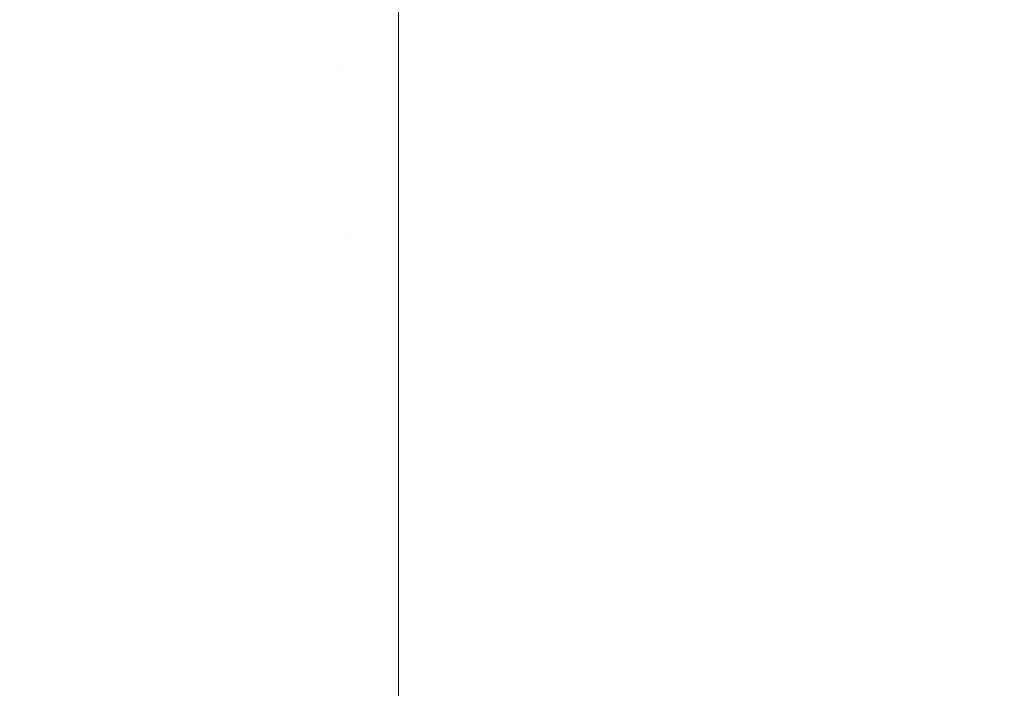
# Model space of a CAD drawing. Header units: centimetres. Extents: x -26 to 27.3, y -25.9 to -24.1.
# Tile 39 of 224: x -25.9262 to -25.9035, y -24.1445 to -24.1292. Entities that reach past the tile are written whole.
import ezdxf

# ---------------------------------------------------------------- set-up
doc = ezdxf.new("R2010")
doc.units = ezdxf.units.CM
doc.header["$LTSCALE"] = 2.54
doc.layers.add('Lucido design-1', color=7, linetype='Continuous')

# ---------------------------------------------------------------- blocks, each defined once
blk = doc.blocks.new('Gruppo-7-1')
at = {"color": 7, "linetype": 'Continuous', "lineweight": 9}
for points, invisible_edges in [([(-25.921725, -24.126755, 1181.628471), (-25.920315, -24.126605, 1181.628471), (-25.919991, -24.130415, 1181.627202), (-25.921239, -24.130548, 1181.627202)], 15), ([(-25.920035, -24.130713, 1182.418342), (-25.91876, -24.130629, 1182.418342), (-25.918937, -24.12657, 1182.417002), (-25.920389, -24.126665, 1182.417002)], 15), ([(-25.920315, -24.126605, 1181.628471), (-25.9189, -24.126515, 1181.628471), (-25.918737, -24.130335, 1181.627202), (-25.919991, -24.130415, 1181.627202)], 15), ([(-25.917482, -24.129822, 1182.418085), (-25.917482, -24.126538, 1182.417002), (-25.918937, -24.12657, 1182.417002), (-25.91876, -24.130629, 1182.418342)], 14), ([(-25.918737, -24.130335, 1181.627202), (-25.9189, -24.126515, 1181.628471), (-25.917482, -24.126485, 1181.628471), (-25.917482, -24.12982, 1181.627364)], 11), ([(-8.217482, -24.126485, 1181.628471), (-8.217482, -24.12982, 1181.627364), (-25.917482, -24.12982, 1181.627364), (-25.917482, -24.126485, 1181.628471)], 10), ([(-25.917482, -24.126538, 1182.417002), (-25.917482, -24.129822, 1182.418085), (27.182518, -24.129822, 1182.418085), (27.182518, -24.126538, 1182.417002)], 10), ([(-25.922568, -24.131046, 1182.418342), (-25.921305, -24.130852, 1182.418342), (-25.921835, -24.126824, 1182.417002), (-25.923273, -24.127045, 1182.417002)], 15), ([(-25.923127, -24.126965, 1181.628471), (-25.921725, -24.126755, 1181.628471), (-25.921239, -24.130548, 1181.627202), (-25.922481, -24.130733, 1181.627202)], 15), ([(-25.921305, -24.130852, 1182.418342), (-25.920035, -24.130713, 1182.418342), (-25.920389, -24.126665, 1182.417002), (-25.921835, -24.126824, 1182.417002)], 15), ([(-25.923821, -24.131295, 1182.418342), (-25.922568, -24.131046, 1182.418342), (-25.923273, -24.127045, 1182.417002), (-25.9247, -24.127329, 1182.417002)], 15), ([(-25.924519, -24.127234, 1181.628471), (-25.923127, -24.126965, 1181.628471), (-25.922481, -24.130733, 1181.627202), (-25.923714, -24.130972, 1181.627202)], 15), ([(-25.925899, -24.127563, 1181.628471), (-25.924519, -24.127234, 1181.628471), (-25.923714, -24.130972, 1181.627202), (-25.924936, -24.131262, 1181.627202)], 15), ([(-25.925062, -24.131599, 1182.418342), (-25.923821, -24.131295, 1182.418342), (-25.9247, -24.127329, 1182.417002), (-25.926114, -24.127675, 1182.417002)], 15), ([(-25.926289, -24.131957, 1182.418342), (-25.925062, -24.131599, 1182.418342), (-25.926114, -24.127675, 1182.417002), (-25.92751, -24.128082, 1182.417002)], 15), ([(-25.927263, -24.127949, 1181.628471), (-25.925899, -24.127563, 1181.628471), (-25.924936, -24.131262, 1181.627202), (-25.926144, -24.131605, 1181.627202)], 15), ([(-25.92861, -24.128393, 1181.628471), (-25.927263, -24.127949, 1181.628471), (-25.926144, -24.131605, 1181.627202), (-25.927336, -24.131998, 1181.627202)], 15), ([(-25.91876, -24.130629, 1182.418342), (-25.917482, -24.130601, 1182.418342), (-25.917482, -24.129822, 1182.418085)], 9), ([(-25.917482, -24.12982, 1181.627364), (-25.917482, -24.130308, 1181.627202), (-25.918737, -24.130335, 1181.627202)], 10), ([(-25.917482, -24.130308, 1181.627202), (-25.917482, -24.12982, 1181.627364), (-8.217482, -24.12982, 1181.627364), (-8.217482, -24.130308, 1181.627202)], 10), ([(27.182518, -24.130601, 1182.418342), (27.182518, -24.129822, 1182.418085), (-25.917482, -24.129822, 1182.418085), (-25.917482, -24.130601, 1182.418342)], 10), ([(-25.921239, -24.130548, 1181.627202), (-25.919991, -24.130415, 1181.627202), (-25.919663, -24.134267, 1181.62609), (-25.920748, -24.134383, 1181.62609)], 15), ([(-25.919991, -24.130415, 1181.627202), (-25.918737, -24.130335, 1181.627202), (-25.918573, -24.134198, 1181.62609), (-25.919663, -24.134267, 1181.62609)], 15), ([(-25.918573, -24.134198, 1181.62609), (-25.918737, -24.130335, 1181.627202), (-25.917482, -24.130308, 1181.627202), (-25.917482, -24.134007, 1181.626138)], 11), ([(-8.217482, -24.130308, 1181.627202), (-8.217482, -24.134007, 1181.626138), (-25.917482, -24.134007, 1181.626138), (-25.917482, -24.130308, 1181.627202)], 10), ([(-25.922481, -24.130733, 1181.627202), (-25.921239, -24.130548, 1181.627202), (-25.920748, -24.134383, 1181.62609), (-25.921828, -24.134544, 1181.62609)], 15), ([(-25.919675, -24.13482, 1182.419509), (-25.91858, -24.134748, 1182.419509), (-25.91876, -24.130629, 1182.418342), (-25.920035, -24.130713, 1182.418342)], 15), ([(-25.917482, -24.13401, 1182.419307), (-25.917482, -24.130601, 1182.418342), (-25.91876, -24.130629, 1182.418342), (-25.91858, -24.134748, 1182.419509)], 14), ([(-25.917482, -24.130601, 1182.418342), (-25.917482, -24.13401, 1182.419307), (27.182518, -24.13401, 1182.419307), (27.182518, -24.130601, 1182.418342)], 10), ([(-25.923714, -24.130972, 1181.627202), (-25.922481, -24.130733, 1181.627202), (-25.921828, -24.134544, 1181.62609), (-25.922899, -24.134752, 1181.62609)], 15), ([(-25.921852, -24.135106, 1182.419509), (-25.920767, -24.134939, 1182.419509), (-25.921305, -24.130852, 1182.418342), (-25.922568, -24.131046, 1182.418342)], 15), ([(-25.920767, -24.134939, 1182.419509), (-25.919675, -24.13482, 1182.419509), (-25.920035, -24.130713, 1182.418342), (-25.921305, -24.130852, 1182.418342)], 15), ([(-25.924936, -24.131262, 1181.627202), (-25.923714, -24.130972, 1181.627202), (-25.922899, -24.134752, 1181.62609), (-25.923961, -24.135004, 1181.62609)], 15), ([(-25.922929, -24.13532, 1182.419509), (-25.921852, -24.135106, 1182.419509), (-25.922568, -24.131046, 1182.418342), (-25.923821, -24.131295, 1182.418342)], 15), ([(-25.926144, -24.131605, 1181.627202), (-25.924936, -24.131262, 1181.627202), (-25.923961, -24.135004, 1181.62609), (-25.925012, -24.135302, 1181.62609)], 15), ([(-25.923995, -24.135581, 1182.419509), (-25.922929, -24.13532, 1182.419509), (-25.923821, -24.131295, 1182.418342), (-25.925062, -24.131599, 1182.418342)], 15), ([(-25.927336, -24.131998, 1181.627202), (-25.926144, -24.131605, 1181.627202), (-25.925012, -24.135302, 1181.62609), (-25.926048, -24.135643, 1181.62609)], 15), ([(-25.925049, -24.135888, 1182.419509), (-25.923995, -24.135581, 1182.419509), (-25.925062, -24.131599, 1182.418342), (-25.926289, -24.131957, 1182.418342)], 15), ([(-25.928511, -24.132441, 1181.627202), (-25.927336, -24.131998, 1181.627202), (-25.926048, -24.135643, 1181.62609), (-25.927069, -24.136029, 1181.62609)], 15), ([(-25.926089, -24.136241, 1182.419509), (-25.925049, -24.135888, 1182.419509), (-25.926289, -24.131957, 1182.418342), (-25.927499, -24.132367, 1182.418342)], 15), ([(-25.927112, -24.136639, 1182.419509), (-25.926089, -24.136241, 1182.419509), (-25.927499, -24.132367, 1182.418342), (-25.92869, -24.13283, 1182.418342)], 15), ([(-25.91858, -24.134748, 1182.419509), (-25.917482, -24.134724, 1182.419509), (-25.917482, -24.13401, 1182.419307)], 9), ([(-25.917482, -24.134007, 1181.626138), (-25.917482, -24.134175, 1181.62609), (-25.918573, -24.134198, 1181.62609)], 10), ([(-25.917482, -24.134175, 1181.62609), (-25.917482, -24.134007, 1181.626138), (-8.217482, -24.134007, 1181.626138), (-8.217482, -24.134175, 1181.62609)], 10), ([(27.182518, -24.134724, 1182.419509), (27.182518, -24.13401, 1182.419307), (-25.917482, -24.13401, 1182.419307), (-25.917482, -24.134724, 1182.419509)], 10), ([(-25.920748, -24.134383, 1181.62609), (-25.919663, -24.134267, 1181.62609), (-25.919332, -24.138156, 1181.625134), (-25.920252, -24.138255, 1181.625134)], 15), ([(-25.919663, -24.134267, 1181.62609), (-25.918573, -24.134198, 1181.62609), (-25.918408, -24.138098, 1181.625134), (-25.919332, -24.138156, 1181.625134)], 15), ([(-25.918573, -24.134198, 1181.62609), (-25.917482, -24.134175, 1181.62609), (-25.917482, -24.138078, 1181.625134), (-25.918408, -24.138098, 1181.625134)], 13), ([(-8.217482, -24.134175, 1181.62609), (-8.217482, -24.138078, 1181.625134), (-25.917482, -24.138078, 1181.625134), (-25.917482, -24.134175, 1181.62609)], 10), ([(-25.922899, -24.134752, 1181.62609), (-25.921828, -24.134544, 1181.62609), (-25.921168, -24.138392, 1181.625134), (-25.922077, -24.138567, 1181.625134)], 15), ([(-25.921828, -24.134544, 1181.62609), (-25.920748, -24.134383, 1181.62609), (-25.920252, -24.138255, 1181.625134), (-25.921168, -24.138392, 1181.625134)], 15), ([(-25.923961, -24.135004, 1181.62609), (-25.922899, -24.134752, 1181.62609), (-25.922077, -24.138567, 1181.625134), (-25.922978, -24.138782, 1181.625134)], 15), ([(-25.919311, -24.138979, 1182.4205), (-25.918398, -24.138919, 1182.4205), (-25.91858, -24.134748, 1182.419509), (-25.919675, -24.13482, 1182.419509)], 15), ([(-25.917482, -24.138247, 1182.420345), (-25.917482, -24.134724, 1182.419509), (-25.91858, -24.134748, 1182.419509), (-25.918398, -24.138919, 1182.4205)], 14), ([(-25.917482, -24.134724, 1182.419509), (-25.917482, -24.138247, 1182.420345), (27.182518, -24.138247, 1182.420345), (27.182518, -24.134724, 1182.419509)], 10), ([(-25.925012, -24.135302, 1181.62609), (-25.923961, -24.135004, 1181.62609), (-25.922978, -24.138782, 1181.625134), (-25.923869, -24.139034, 1181.625134)], 15), ([(-25.921127, -24.139218, 1182.4205), (-25.920222, -24.139079, 1182.4205), (-25.920767, -24.134939, 1182.419509), (-25.921852, -24.135106, 1182.419509)], 15), ([(-25.920222, -24.139079, 1182.4205), (-25.919311, -24.138979, 1182.4205), (-25.919675, -24.13482, 1182.419509), (-25.920767, -24.134939, 1182.419509)], 15), ([(-25.922025, -24.139397, 1182.4205), (-25.921127, -24.139218, 1182.4205), (-25.921852, -24.135106, 1182.419509), (-25.922929, -24.13532, 1182.419509)], 15), ([(-25.926048, -24.135643, 1181.62609), (-25.925012, -24.135302, 1181.62609), (-25.923869, -24.139034, 1181.625134), (-25.924748, -24.139324, 1181.625134)], 15), ([(-25.922914, -24.139614, 1182.4205), (-25.922025, -24.139397, 1182.4205), (-25.922929, -24.13532, 1182.419509), (-25.923995, -24.135581, 1182.419509)], 15), ([(-25.927069, -24.136029, 1181.62609), (-25.926048, -24.135643, 1181.62609), (-25.924748, -24.139324, 1181.625134), (-25.925614, -24.139651, 1181.625134)], 15), ([(-25.923794, -24.139871, 1182.4205), (-25.922914, -24.139614, 1182.4205), (-25.923995, -24.135581, 1182.419509), (-25.925049, -24.135888, 1182.419509)], 15), ([(-25.924661, -24.140165, 1182.4205), (-25.923794, -24.139871, 1182.4205), (-25.925049, -24.135888, 1182.419509), (-25.926089, -24.136241, 1182.419509)], 15), ([(-25.928073, -24.136457, 1181.62609), (-25.927069, -24.136029, 1181.62609), (-25.925614, -24.139651, 1181.625134), (-25.926466, -24.140014, 1181.625134)], 15), ([(-25.925514, -24.140497, 1182.4205), (-25.924661, -24.140165, 1182.4205), (-25.926089, -24.136241, 1182.419509), (-25.927112, -24.136639, 1182.419509)], 15), ([(-25.926352, -24.140866, 1182.4205), (-25.925514, -24.140497, 1182.4205), (-25.927112, -24.136639, 1182.419509), (-25.928117, -24.137082, 1182.419509)], 15), ([(-25.920252, -24.138255, 1181.625134), (-25.919332, -24.138156, 1181.625134), (-25.918998, -24.142076, 1181.624338), (-25.919753, -24.142156, 1181.624338)], 15), ([(-25.919332, -24.138156, 1181.625134), (-25.918408, -24.138098, 1181.625134), (-25.918241, -24.142028, 1181.624338), (-25.918998, -24.142076, 1181.624338)], 15), ([(-25.918408, -24.138098, 1181.625134), (-25.917482, -24.138078, 1181.625134), (-25.917482, -24.138245, 1181.625101)], 9), ([(-25.917482, -24.138245, 1181.625101), (-25.917482, -24.142011, 1181.624338), (-25.918241, -24.142028, 1181.624338), (-25.918408, -24.138098, 1181.625134)], 14), ([(-8.217482, -24.138078, 1181.625134), (-8.217482, -24.138245, 1181.625101), (-25.917482, -24.138245, 1181.625101), (-25.917482, -24.138078, 1181.625134)], 10), ([(-25.922077, -24.138567, 1181.625134), (-25.921168, -24.138392, 1181.625134), (-25.920503, -24.142269, 1181.624338), (-25.921248, -24.142413, 1181.624338)], 15), ([(-25.921168, -24.138392, 1181.625134), (-25.920252, -24.138255, 1181.625134), (-25.919753, -24.142156, 1181.624338), (-25.920503, -24.142269, 1181.624338)], 15), ([(-25.918398, -24.138919, 1182.4205), (-25.917482, -24.138899, 1182.4205), (-25.917482, -24.138247, 1182.420345)], 9), ([(-25.917482, -24.142011, 1181.624338), (-25.917482, -24.138245, 1181.625101), (-8.217482, -24.138245, 1181.625101), (-8.217482, -24.142011, 1181.624338)], 10), ([(27.182518, -24.138899, 1182.4205), (27.182518, -24.138247, 1182.420345), (-25.917482, -24.138247, 1182.420345), (-25.917482, -24.138899, 1182.4205)], 10), ([(-25.922978, -24.138782, 1181.625134), (-25.922077, -24.138567, 1181.625134), (-25.921248, -24.142413, 1181.624338), (-25.921987, -24.142588, 1181.624338)], 15), ([(-25.923869, -24.139034, 1181.625134), (-25.922978, -24.138782, 1181.625134), (-25.921987, -24.142588, 1181.624338), (-25.922717, -24.142795, 1181.624338)], 15), ([(-25.924748, -24.139324, 1181.625134), (-25.923869, -24.139034, 1181.625134), (-25.922717, -24.142795, 1181.624338), (-25.923437, -24.143033, 1181.624338)], 15), ([(-25.920394, -24.143375, 1182.421311), (-25.919671, -24.143263, 1182.421311), (-25.920222, -24.139079, 1182.4205), (-25.921127, -24.139218, 1182.4205)], 15), ([(-25.919671, -24.143263, 1182.421311), (-25.918943, -24.143184, 1182.421311), (-25.919311, -24.138979, 1182.4205), (-25.920222, -24.139079, 1182.4205)], 15), ([(-25.918943, -24.143184, 1182.421311), (-25.918213, -24.143136, 1182.421311), (-25.918398, -24.138919, 1182.4205), (-25.919311, -24.138979, 1182.4205)], 15), ([(-25.917482, -24.142525, 1182.421197), (-25.917482, -24.138899, 1182.4205), (-25.918398, -24.138919, 1182.4205), (-25.918213, -24.143136, 1182.421311)], 14), ([(-25.917482, -24.138899, 1182.4205), (-25.917482, -24.142525, 1182.421197), (27.182518, -24.142525, 1182.421197), (27.182518, -24.138899, 1182.4205)], 10), ([(-25.921111, -24.143517, 1182.421311), (-25.920394, -24.143375, 1182.421311), (-25.921127, -24.139218, 1182.4205), (-25.922025, -24.139397, 1182.4205)], 15), ([(-25.925614, -24.139651, 1181.625134), (-25.924748, -24.139324, 1181.625134), (-25.923437, -24.143033, 1181.624338), (-25.924147, -24.143301, 1181.624338)], 15), ([(-25.921822, -24.143691, 1182.421311), (-25.921111, -24.143517, 1182.421311), (-25.922025, -24.139397, 1182.4205), (-25.922914, -24.139614, 1182.4205)], 15), ([(-25.926466, -24.140014, 1181.625134), (-25.925614, -24.139651, 1181.625134), (-25.924147, -24.143301, 1181.624338), (-25.924845, -24.143598, 1181.624338)], 15), ([(-25.922524, -24.143896, 1182.421311), (-25.921822, -24.143691, 1182.421311), (-25.922914, -24.139614, 1182.4205), (-25.923794, -24.139871, 1182.4205)], 15), ([(-25.923217, -24.144131, 1182.421311), (-25.922524, -24.143896, 1182.421311), (-25.923794, -24.139871, 1182.4205), (-25.924661, -24.140165, 1182.4205)], 15), ([(-25.927301, -24.140413, 1181.625134), (-25.926466, -24.140014, 1181.625134), (-25.924845, -24.143598, 1181.624338), (-25.92553, -24.143926, 1181.624338)], 15), ([(-25.923899, -24.144396, 1182.421311), (-25.923217, -24.144131, 1182.421311), (-25.924661, -24.140165, 1182.4205), (-25.925514, -24.140497, 1182.4205)], 15), ([(-25.928119, -24.140847, 1181.625134), (-25.927301, -24.140413, 1181.625134), (-25.92553, -24.143926, 1181.624338), (-25.9262, -24.144282, 1181.624338)], 15), ([(-25.924569, -24.144691, 1182.421311), (-25.923899, -24.144396, 1182.421311), (-25.925514, -24.140497, 1182.4205), (-25.926352, -24.140866, 1182.4205)], 15), ([(-25.925225, -24.145015, 1182.421311), (-25.924569, -24.144691, 1182.421311), (-25.926352, -24.140866, 1182.4205), (-25.927174, -24.141271, 1182.4205)], 15), ([(-25.925866, -24.145366, 1182.421311), (-25.925225, -24.145015, 1182.421311), (-25.927174, -24.141271, 1182.4205), (-25.927976, -24.141711, 1182.4205)], 15), ([(-25.926491, -24.145746, 1182.421311), (-25.925866, -24.145366, 1182.421311), (-25.927976, -24.141711, 1182.4205), (-25.928759, -24.142186, 1182.4205)], 15), ([(-25.918998, -24.142076, 1181.624338), (-25.918241, -24.142028, 1181.624338), (-25.918073, -24.145981, 1181.623701), (-25.918662, -24.146019, 1181.623701)], 15), ([(-25.918241, -24.142028, 1181.624338), (-25.917482, -24.142011, 1181.624338), (-25.917482, -24.142525, 1181.624255)], 9), ([(-25.917482, -24.142525, 1181.624255), (-25.917482, -24.145969, 1181.623701), (-25.918073, -24.145981, 1181.623701), (-25.918241, -24.142028, 1181.624338)], 14), ([(-8.217482, -24.142011, 1181.624338), (-8.217482, -24.142525, 1181.624255), (-25.917482, -24.142525, 1181.624255), (-25.917482, -24.142011, 1181.624338)], 10), ([(-25.920503, -24.142269, 1181.624338), (-25.919753, -24.142156, 1181.624338), (-25.91925, -24.146081, 1181.623701), (-25.919834, -24.146169, 1181.623701)], 15), ([(-25.919753, -24.142156, 1181.624338), (-25.918998, -24.142076, 1181.624338), (-25.918662, -24.146019, 1181.623701), (-25.91925, -24.146081, 1181.623701)], 15), ([(-25.921987, -24.142588, 1181.624338), (-25.921248, -24.142413, 1181.624338), (-25.920415, -24.146281, 1181.623701), (-25.920989, -24.146418, 1181.623701)], 15), ([(-25.921248, -24.142413, 1181.624338), (-25.920503, -24.142269, 1181.624338), (-25.919834, -24.146169, 1181.623701), (-25.920415, -24.146281, 1181.623701)], 15), ([(-25.922717, -24.142795, 1181.624338), (-25.921987, -24.142588, 1181.624338), (-25.920989, -24.146418, 1181.623701), (-25.921558, -24.146579, 1181.623701)], 15), ([(-25.918213, -24.143136, 1182.421311), (-25.917482, -24.14312, 1182.421311), (-25.917482, -24.142525, 1182.421197)], 9), ([(27.182518, -24.14312, 1182.421311), (27.182518, -24.142525, 1182.421197), (-25.917482, -24.142525, 1182.421197), (-25.917482, -24.14312, 1182.421311)], 10), ([(-25.917482, -24.145969, 1181.623701), (-25.917482, -24.142525, 1181.624255), (-8.217482, -24.142525, 1181.624255), (-8.217482, -24.145969, 1181.623701)], 10), ([(-25.923437, -24.143033, 1181.624338), (-25.922717, -24.142795, 1181.624338), (-25.921558, -24.146579, 1181.623701), (-25.922119, -24.146764, 1181.623701)], 15), ([(-25.924147, -24.143301, 1181.624338), (-25.923437, -24.143033, 1181.624338), (-25.922119, -24.146764, 1181.623701), (-25.922672, -24.146972, 1181.623701)], 15), ([(-25.918572, -24.147427, 1182.421942), (-25.918028, -24.147391, 1182.421942), (-25.918213, -24.143136, 1182.421311), (-25.918943, -24.143184, 1182.421311)], 15), ([(-25.917482, -24.146837, 1182.421861), (-25.917482, -24.14312, 1182.421311), (-25.918213, -24.143136, 1182.421311), (-25.918028, -24.147391, 1182.421942)], 14), ([(-25.917482, -24.14312, 1182.421311), (-25.917482, -24.146837, 1182.421861), (27.182518, -24.146837, 1182.421861), (27.182518, -24.14312, 1182.421311)], 10), ([(-25.924845, -24.143598, 1181.624338), (-25.924147, -24.143301, 1181.624338), (-25.922672, -24.146972, 1181.623701), (-25.923215, -24.147204, 1181.623701)], 15), ([(-25.920189, -24.147676, 1182.421942), (-25.919654, -24.147569, 1182.421942), (-25.920394, -24.143375, 1182.421311), (-25.921111, -24.143517, 1182.421311)], 15), ([(-25.919654, -24.147569, 1182.421942), (-25.919115, -24.147486, 1182.421942), (-25.919671, -24.143263, 1182.421311), (-25.920394, -24.143375, 1182.421311)], 15), ([(-25.919115, -24.147486, 1182.421942), (-25.918572, -24.147427, 1182.421942), (-25.918943, -24.143184, 1182.421311), (-25.919671, -24.143263, 1182.421311)], 15), ([(-25.92553, -24.143926, 1181.624338), (-25.924845, -24.143598, 1181.624338), (-25.923215, -24.147204, 1181.623701), (-25.923749, -24.147459, 1181.623701)], 15), ([(-25.92072, -24.147805, 1182.421942), (-25.920189, -24.147676, 1182.421942), (-25.921111, -24.143517, 1182.421311), (-25.921822, -24.143691, 1182.421311)], 15), ([(-25.921244, -24.147958, 1182.421942), (-25.92072, -24.147805, 1182.421942), (-25.921822, -24.143691, 1182.421311), (-25.922524, -24.143896, 1182.421311)], 15), ([(-25.9262, -24.144282, 1181.624338), (-25.92553, -24.143926, 1181.624338), (-25.923749, -24.147459, 1181.623701), (-25.92427, -24.147736, 1181.623701)], 15), ([(-25.92176, -24.148133, 1182.421942), (-25.921244, -24.147958, 1182.421942), (-25.922524, -24.143896, 1182.421311), (-25.923217, -24.144131, 1182.421311)], 15), ([(-25.926855, -24.144666, 1181.624338), (-25.9262, -24.144282, 1181.624338), (-25.92427, -24.147736, 1181.623701), (-25.92478, -24.148035, 1181.623701)], 15), ([(-25.922269, -24.148331, 1182.421942), (-25.92176, -24.148133, 1182.421942), (-25.923217, -24.144131, 1182.421311), (-25.923899, -24.144396, 1182.421311)], 15), ([(-25.922769, -24.148551, 1182.421942), (-25.922269, -24.148331, 1182.421942), (-25.923899, -24.144396, 1182.421311), (-25.924569, -24.144691, 1182.421311)], 15)]:
    blk.add_3dface(points, dxfattribs=dict(at, invisible_edges=invisible_edges))

msp = doc.modelspace()

# ---------------------------------------------------------------- block references
at = {"layer": 'Lucido design-1', "color": 7}
msp.add_blockref('Gruppo-7-1', (0, 0), dxfattribs=at)

doc.saveas('drawing.dxf')
